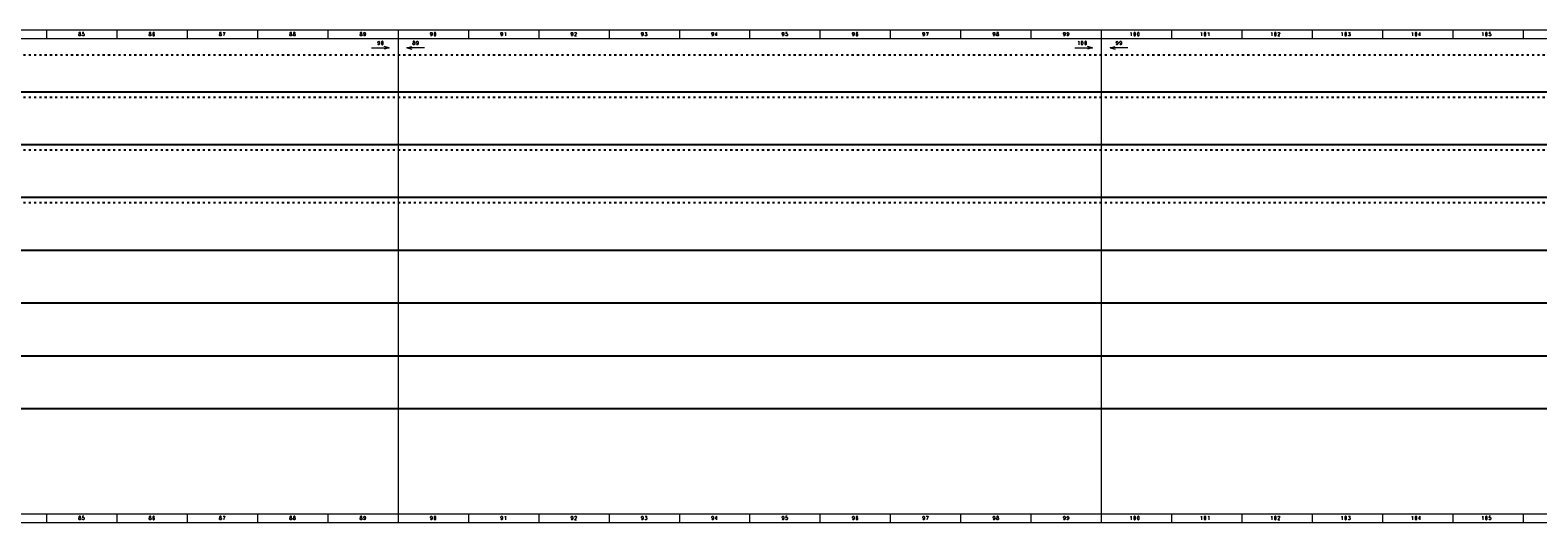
# Model space of a CAD drawing. Header units: millimetres. Extents: x 0 to 6803, y 0 to 280.
# Tile 8 of 11: x 3394 to 4251, y 0 to 280. Entities that reach past the tile are written whole.
import ezdxf
from ezdxf.enums import TextEntityAlignment as Align

# ---------------------------------------------------------------- set-up
doc = ezdxf.new("R2010")
doc.units = ezdxf.units.MM
doc.linetypes.add('ACAD_ISO03W100', pattern=[30, 12, -18])
doc.layers.add('!POMOCNICZE', color=8, linetype='Continuous', plot=False)
doc.layers.add('ramka', color=9, linetype='Continuous', lineweight=20)
doc.styles.add('ROMANS', font='romans.shx', dxfattribs={"width": 0.8})

msp = doc.modelspace()

# ---------------------------------------------------------------- linework, layer by layer
at = {"layer": '!POMOCNICZE', "linetype": 'ACAD_ISO03W100', "ltscale": 0.1}
for p, q in [((3, 266), (6803, 266)), ((3, 242), (6803, 242)), ((3, 212), (6803, 212)), ((3, 182), (6803, 182))]:
    msp.add_line(p, q, dxfattribs=at)
at = {"layer": '!POMOCNICZE'}
for p, q in [((3, 245), (6803, 245)), ((3, 215), (6803, 215)), ((3, 185), (6803, 185)), ((3, 155), (6803, 155)), ((3, 125), (6803, 125)), ((3, 95), (6803, 95)), ((3, 65), (6803, 65))]:
    msp.add_line(p, q, dxfattribs=at)
at = {"layer": 'ramka', "ltscale": 5}
for p, q in [((3603, 280), (3203, 280)), ((3603, 275), (3203, 275)), ((3403, 280), (3403, 280)), ((3403, 280), (3403, 275)), ((3443, 280), (3443, 280)), ((3443, 280), (3443, 275)), ((3483, 280), (3483, 280)), ((3483, 280), (3483, 275)), ((3523, 280), (3523, 275)), ((3523, 280), (3523, 280)), ((3563, 280), (3563, 275)), ((3563, 280), (3563, 280)), ((4003, 280), (3603, 280)), ((3603, 280), (3603, 275)), ((3603, 280), (3603, 280)), ((4003, 275), (3603, 275)), ((3603, 275), (3603, 5)), ((3643, 280), (3643, 275)), ((3643, 280), (3643, 280)), ((3683, 280), (3683, 280)), ((3683, 280), (3683, 275)), ((3723, 280), (3723, 280)), ((3723, 280), (3723, 275)), ((3763, 280), (3763, 280)), ((3763, 280), (3763, 275)), ((3803, 280), (3803, 275)), ((3803, 280), (3803, 280)), ((3843, 280), (3843, 275)), ((3843, 280), (3843, 280)), ((3883, 280), (3883, 275)), ((3883, 280), (3883, 280)), ((3923, 280), (3923, 280)), ((3923, 280), (3923, 275)), ((3963, 280), (3963, 280)), ((3963, 280), (3963, 275)), ((4403, 280), (4003, 280)), ((4003, 280), (4003, 275)), ((4003, 280), (4003, 280)), ((4403, 275), (4003, 275)), ((4003, 275), (4003, 5)), ((4043, 280), (4043, 275)), ((4043, 280), (4043, 280)), ((4083, 280), (4083, 280)), ((4083, 280), (4083, 275)), ((4123, 280), (4123, 280)), ((4123, 280), (4123, 275)), ((4163, 280), (4163, 280)), ((4163, 280), (4163, 275)), ((4203, 280), (4203, 275)), ((4203, 280), (4203, 280)), ((4243, 280), (4243, 275)), ((4243, 280), (4243, 280)), ((3603, 5), (3203, 5)), ((3403, 5), (3403, 0)), ((3403, 5), (3403, 5)), ((3443, 5), (3443, 0)), ((3443, 5), (3443, 5)), ((3483, 5), (3483, 0)), ((3483, 5), (3483, 5)), ((3523, 5), (3523, 0)), ((3523, 5), (3523, 5)), ((3563, 5), (3563, 0)), ((3563, 5), (3563, 5)), ((4003, 5), (3603, 5)), ((3603, 5), (3603, 0)), ((3603, 5), (3603, 5)), ((3643, 5), (3643, 0)), ((3643, 5), (3643, 5)), ((3683, 5), (3683, 0)), ((3683, 5), (3683, 5)), ((3723, 5), (3723, 0)), ((3723, 5), (3723, 5)), ((3763, 5), (3763, 0)), ((3763, 5), (3763, 5)), ((3803, 5), (3803, 0)), ((3803, 5), (3803, 5)), ((3843, 5), (3843, 0)), ((3843, 5), (3843, 5)), ((3883, 5), (3883, 0)), ((3883, 5), (3883, 5)), ((3923, 5), (3923, 0)), ((3923, 5), (3923, 5)), ((3963, 5), (3963, 0)), ((3963, 5), (3963, 5)), ((4403, 5), (4003, 5)), ((4003, 5), (4003, 0)), ((4003, 5), (4003, 5)), ((4043, 5), (4043, 0)), ((4043, 5), (4043, 5)), ((4083, 5), (4083, 0)), ((4083, 5), (4083, 5)), ((4123, 5), (4123, 0)), ((4123, 5), (4123, 5)), ((4163, 5), (4163, 0)), ((4163, 5), (4163, 5)), ((4203, 5), (4203, 0)), ((4203, 5), (4203, 5)), ((4243, 5), (4243, 0)), ((4243, 5), (4243, 5)), ((3603, 0), (3203, 0)), ((4003, 0), (3603, 0)), ((4403, 0), (4003, 0))]:
    msp.add_line(p, q, dxfattribs=at)
at = {"layer": 'ramka'}
for p, q in [((3588, 270), (3598, 270)), ((3598, 270), (3595.1, 270.78)), ((3598, 270), (3595.1, 269.22)), ((3608, 270), (3610.9, 270.78)), ((3608, 270), (3610.9, 269.22)), ((3618, 270), (3608, 270)), ((3988, 270), (3998, 270)), ((3998, 270), (3995.1, 270.78)), ((3998, 270), (3995.1, 269.22)), ((4008, 270), (4010.9, 270.78)), ((4008, 270), (4010.9, 269.22)), ((4018, 270), (4008, 270))]:
    msp.add_line(p, q, dxfattribs=at)

# ---------------------------------------------------------------- texts
at = {"layer": 'ramka', "style": 'ROMANS', "width": 0.8}
for s, p in [('8', (3422, 276.72)), ('5', (3424, 276.72)), ('8', (3462, 276.72)), ('6', (3464, 276.72)), ('8', (3502, 276.72)), ('7', (3504, 276.72)), ('8', (3542, 276.72)), ('8', (3544, 276.72)), ('8', (3582, 276.72)), ('9', (3584, 276.72)), ('9', (3622, 276.72)), ('0', (3624, 276.72)), ('9', (3662, 276.72)), ('1', (3664, 276.72)), ('9', (3702, 276.72)), ('2', (3704, 276.72)), ('9', (3742, 276.72)), ('3', (3744, 276.72)), ('9', (3782, 276.72)), ('4', (3784, 276.72)), ('9', (3822, 276.72)), ('5', (3824, 276.72)), ('9', (3862, 276.72)), ('6', (3864, 276.72)), ('9', (3902, 276.72)), ('7', (3904, 276.72)), ('9', (3942, 276.72)), ('8', (3944, 276.72)), ('9', (3982, 276.72)), ('9', (3984, 276.72)), ('1', (4019.99, 276.72)), ('0', (4022, 276.72)), ('0', (4024, 276.72)), ('1', (4059.99, 276.72)), ('0', (4062, 276.72)), ('1', (4064, 276.72)), ('1', (4099.99, 276.72)), ('0', (4102, 276.72)), ('2', (4104, 276.72)), ('1', (4139.99, 276.72)), ('0', (4142, 276.72)), ('3', (4144, 276.72)), ('1', (4179.99, 276.72)), ('0', (4182, 276.72)), ('4', (4184, 276.72)), ('1', (4219.99, 276.72)), ('0', (4222, 276.72)), ('5', (4224, 276.72)), ('9', (3592.07, 271.72)), ('0', (3594.07, 271.72)), ('8', (3612.04, 271.72)), ('9', (3614.04, 271.72)), ('1', (3990.06, 271.72)), ('0', (3992.07, 271.72)), ('0', (3994.07, 271.72)), ('9', (4012.04, 271.72)), ('9', (4014.04, 271.72)), ('8', (3422, 1.72)), ('5', (3424, 1.72)), ('8', (3462, 1.72)), ('6', (3464, 1.72)), ('8', (3502, 1.72)), ('7', (3504, 1.72)), ('8', (3542, 1.72)), ('8', (3544, 1.72)), ('8', (3582, 1.72)), ('9', (3584, 1.72)), ('9', (3622, 1.72)), ('0', (3624, 1.72)), ('9', (3662, 1.72)), ('1', (3664, 1.72)), ('9', (3702, 1.72)), ('2', (3704, 1.72)), ('9', (3742, 1.72)), ('3', (3744, 1.72)), ('9', (3782, 1.72)), ('4', (3784, 1.72)), ('9', (3822, 1.72)), ('5', (3824, 1.72)), ('9', (3862, 1.72)), ('6', (3864, 1.72)), ('9', (3902, 1.72)), ('7', (3904, 1.72)), ('9', (3942, 1.72)), ('8', (3944, 1.72)), ('9', (3982, 1.72)), ('9', (3984, 1.72)), ('1', (4019.99, 1.72)), ('0', (4022, 1.72)), ('0', (4024, 1.72)), ('1', (4059.99, 1.72)), ('0', (4062, 1.72)), ('1', (4064, 1.72)), ('1', (4099.99, 1.72)), ('0', (4102, 1.72)), ('2', (4104, 1.72)), ('1', (4139.99, 1.72)), ('0', (4142, 1.72)), ('3', (4144, 1.72)), ('1', (4179.99, 1.72)), ('0', (4182, 1.72)), ('4', (4184, 1.72)), ('1', (4219.99, 1.72)), ('0', (4222, 1.72)), ('5', (4224, 1.72))]:
    msp.add_text(s, height=2, dxfattribs=at).set_placement(p, align=Align.CENTER)

doc.saveas('drawing.dxf')
